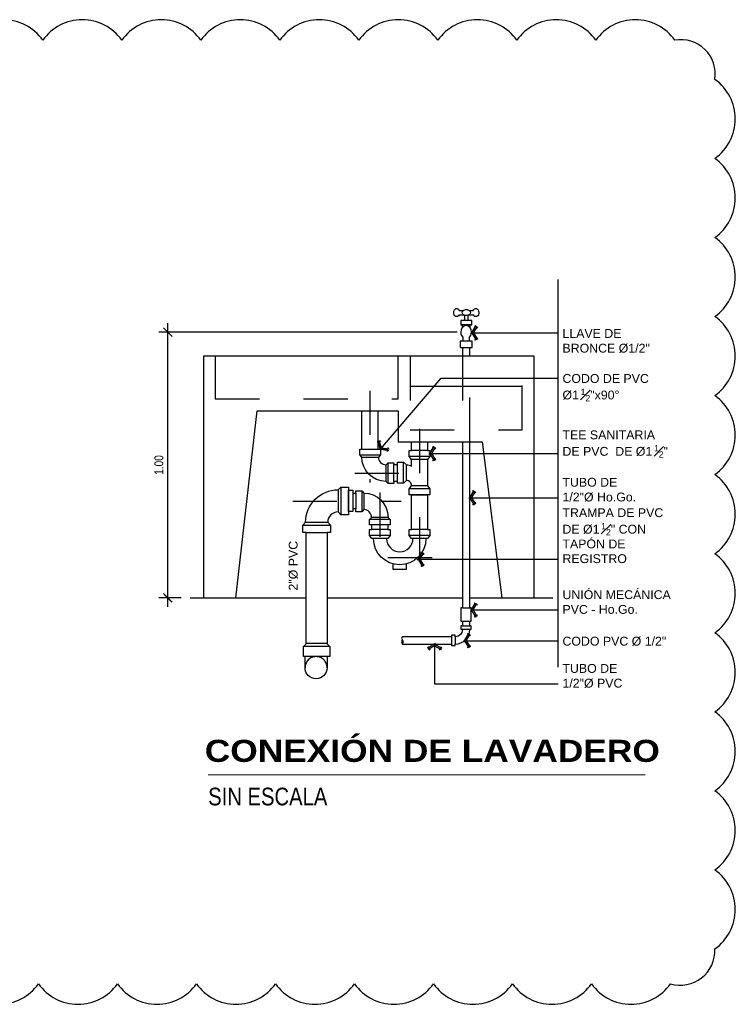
# Model space of a CAD drawing. Header units: metres. Extents: x 2 to 147, y 24 to 94.
# Tile 28 of 40: x 27.41 to 29.03, y 84.62 to 86.85. Entities that reach past the tile are written whole.
import ezdxf

# ---------------------------------------------------------------- set-up
doc = ezdxf.new("R2010")
doc.units = ezdxf.units.M
doc.header["$MEASUREMENT"] = 0
doc.header["$PDMODE"] = 35
doc.linetypes.add('CENTER', pattern=[2, 1.25, -0.25, 0.25, -0.25])
doc.linetypes.add('HIDDEN', pattern=[0.375, 0.25, -0.125])
doc.layers.get('Defpoints').update_dxf_attribs({"color": 171})
for name, color, linetype in [('Cotas', 1, 'Continuous'), ('DET HIDRO', 6, 'Continuous'), ('TEXTOS', 2, 'Continuous'), ('TEXTOS HIDRO', 2, 'Continuous')]:
    doc.layers.add(name, color=color, linetype=linetype)
doc.styles.add('Architect Hand_2', font='ARIALN.TTF', dxfattribs={"height": 0.003953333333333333})
doc.styles.add('ARIAL', font='arial.ttf')
doc.styles.add('Arial Black_4', font='txt', dxfattribs={"height": 0.005})
doc.styles.add('COTAS', font='ARIALN.TTF')
doc.styles.add('TEXTO HIDROSANITARIO', font='arial.ttf')
doc.dimstyles.new('ESC-10', dxfattribs={"dimtxt": 0.02, "dimasz": 0.02, "dimexe": 0.02, "dimexo": 0.02, "dimgap": 0.01, "dimtad": 1, "dimzin": 4, "dimdsep": 46, "dimtxsty": 'COTAS', "dimblk": 'ARCHTICK', "dimcen": 0.02, "dimdle": 0.02, "dimclrd": 1, "dimclre": 1, "dimclrt": 2, "dimazin": 0, "dimtfac": 0.7499999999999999, "dimtmove": 1, "dimatfit": 3, "dimldrblk": 'FLE', "dimfxl": 0.1, "dimtvp": 1.5, "dimtfill": 1, "dimtolj": 1, "dimtzin": 0, "dimarcsym": 0})

# ---------------------------------------------------------------- blocks, each defined once
blk = doc.blocks.new('_ARCHTICK')
at = {"color": 0, "linetype": 'ByBlock', "const_width": 0.15}
blk.add_lwpolyline([(-0.5, -0.5), (0.5, 0.5)], dxfattribs=at)
blk = doc.blocks.new('FLE')
at = {"linetype": 'Continuous'}
h = blk.add_hatch(color=2, dxfattribs=at)
h.paths.add_polyline_path([(-0.5723325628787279, -0.6174137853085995), (-0.4220655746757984, -0.7071067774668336), (3.725290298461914e-09, 3.725290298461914e-09), (-0.2038039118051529, 3.725290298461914e-09)])
h.paths.add_polyline_path([(-0.4220655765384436, 0.7071067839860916), (-0.5723325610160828, 0.6174137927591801), (-0.2038039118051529, 3.725290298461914e-09), (3.725290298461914e-09, 3.725290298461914e-09)])
at = {"color": 1, "linetype": 'Continuous'}
for p, q in [((0, 0), (-1, 0)), ((-0.3089696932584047, 0.7746126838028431), (-0.685428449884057, 0.5499078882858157)), ((-0.203803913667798, 0), (-0.6398384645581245, 0.7305096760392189)), ((-0.203803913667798, 0), (-0.6398384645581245, -0.7305096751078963)), ((0.06750589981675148, -0.1130958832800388), (-0.4895714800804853, 0.820202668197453)), ((0.06750590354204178, 0.113095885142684), (-0.4895714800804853, -0.820202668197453)), ((-0.6854284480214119, -0.549907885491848), (-0.3089696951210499, -0.7746126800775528))]:
    blk.add_line(p, q, dxfattribs=at)
blk = doc.blocks.new('*D122')
at = {"layer": 'Cotas', "color": 1, "lineweight": -2, "transparency": 16777216}
for p, q in [((27.74873451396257, 85.51757171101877), (27.74873451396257, 86.15897591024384)), ((28.40433652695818, 86.13897591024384), (27.72873451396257, 86.13897591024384)), ((27.77911280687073, 85.53757171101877), (27.72873451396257, 85.53757171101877))]:
    blk.add_line(p, q, dxfattribs=at)
at = {"layer": 'Defpoints', "color": 0, "transparency": 16777216}
for p in [(27.74873451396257, 86.13897591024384), (28.42433652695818, 86.13897591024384), (27.79911280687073, 85.53757171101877)]:
    blk.add_point(p, dxfattribs=at)
at = {"layer": 'Cotas', "color": 1, "lineweight": -2, "transparency": 16777216, "xscale": 0.02, "yscale": 0.02, "zscale": 0.02}
for p, rotation in [((27.74873451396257, 86.13897591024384), 90), ((27.74873451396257, 85.53757171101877), 270)]:
    blk.add_blockref('_ARCHTICK', p, dxfattribs=dict(at, rotation=rotation))
at = {"layer": 'Cotas', "color": 2, "transparency": 16777216, "insert": (27.72852305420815, 85.83827381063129), "char_height": 0.02, "attachment_point": 5, "rotation": 90, "style": 'COTAS', "bg_fill": 3, "box_fill_scale": 1.25, "bg_fill_color": 256, "bg_fill_true_color": 13158600, "bg_fill_transparency": 0}
blk.add_mtext('\\A1;1.00', dxfattribs=at)

msp = doc.modelspace()

# ---------------------------------------------------------------- linework, layer by layer
at = {"layer": 'Cotas', "color": 1}
for p, q in [((28.43698044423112, 86.15538242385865), (28.41244851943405, 86.15538242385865)), ((28.42888431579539, 86.16532008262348), (28.42054464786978, 86.16532008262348))]:
    msp.add_line(p, q, dxfattribs=at)
at = {"layer": 'Cotas', "color": 1, "extrusion": (0, 0, -1)}
for major_axis, ratio, start_param, end_param in [((0.009349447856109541, 8.224203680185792e-08), 0.7335524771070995, 2.224925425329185, 3.923900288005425), ((0.009349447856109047, 8.224203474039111e-08), 0.7335524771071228, -0.7822956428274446, 0.9166792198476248)]:
    msp.add_ellipse((28.42471442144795, 86.18323998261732), major_axis=major_axis, ratio=ratio, start_param=start_param, end_param=end_param, dxfattribs=at)
at = {"layer": 'Defpoints'}
msp.add_line((28.55131826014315, 86.0161756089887), (28.29735479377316, 86.0161756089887), dxfattribs=at)
at = {"layer": 'DET HIDRO', "color": 2}
for p, q in [((28.40884700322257, 86.18807443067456), (28.41808292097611, 86.18807447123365)), ((28.43134591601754, 86.18807452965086), (28.44032230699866, 86.18807456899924))]:
    msp.add_line(p, q, dxfattribs=at)
at = {"layer": 'DET HIDRO', "color": 8, "linetype": 'CENTER', "ltscale": 0.05}
for p, q in [((28.2060165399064, 86.00633630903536), (28.2060165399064, 85.79873285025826)), ((28.31878230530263, 85.91993348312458), (28.31878230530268, 85.61299602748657)), ((28.17225094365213, 85.82002546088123), (28.35619757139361, 85.82002546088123)), ((28.22889057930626, 85.77590039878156), (28.22889057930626, 85.61299602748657)), ((28.03169313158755, 85.75612688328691), (28.27733734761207, 85.75612688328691)), ((28.34698924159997, 85.62812285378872), (28.2072324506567, 85.62812285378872))]:
    msp.add_line(p, q, dxfattribs=at)
at = {"layer": 'DET HIDRO', "color": 1}
for p, q in [((28.18330639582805, 85.8610566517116), (28.23019918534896, 85.8610566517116)), ((28.18800279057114, 85.87431727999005), (28.22403028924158, 85.87431727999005)), ((28.18800279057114, 85.85636025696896), (28.22550279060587, 85.85636025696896)), ((28.34222870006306, 85.85730932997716), (28.29533591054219, 85.85730932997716)), ((28.33679605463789, 85.87107025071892), (28.30076855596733, 85.87107025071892)), ((28.24308758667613, 85.80127546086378), (28.24308758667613, 85.8387754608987)), ((28.2477839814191, 85.796579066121), (28.2477839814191, 85.84347185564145)), ((28.26026686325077, 85.80097526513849), (28.26026686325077, 85.83907565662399)), ((28.28242790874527, 85.79752749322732), (28.28242790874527, 85.84442028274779)), ((28.28920056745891, 85.8030728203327), (28.28920056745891, 85.8388749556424)), ((28.33668337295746, 85.85053667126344), (28.3008812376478, 85.85053667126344)), ((28.14046074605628, 85.7883704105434), (28.14046074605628, 85.72584669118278)), ((28.33668337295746, 85.79141110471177), (28.3008812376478, 85.79141110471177)), ((28.1341988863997, 85.7821085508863), (28.1341988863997, 85.73210855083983)), ((28.16758965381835, 85.77487688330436), (28.16758965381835, 85.73884938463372)), ((28.17459876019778, 85.77487688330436), (28.17459876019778, 85.73884938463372)), ((28.18785938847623, 85.77957327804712), (28.18785938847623, 85.73268048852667)), ((28.19255578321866, 85.77487688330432), (28.19255578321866, 85.73737688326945)), ((28.34222870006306, 85.78463844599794), (28.29533591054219, 85.78463844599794)), ((28.24764057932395, 85.71979208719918), (28.21014057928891, 85.71979208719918)), ((28.05449063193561, 85.70240029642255), (28.11701435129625, 85.70240029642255)), ((28.06075249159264, 85.70866215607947), (28.11075249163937, 85.70866215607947)), ((28.25233697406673, 85.7150956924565), (28.20544418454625, 85.7150956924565)), ((28.24690432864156, 85.70261281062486), (28.210876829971, 85.70261281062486)), ((28.06173415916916, 85.68575645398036), (28.10977082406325, 85.68575645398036)), ((28.25233697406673, 85.67862941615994), (28.20544418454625, 85.67862941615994)), ((28.24690432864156, 85.6923903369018), (28.210876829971, 85.6923903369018)), ((28.34222870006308, 85.67862941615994), (28.29533591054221, 85.67862941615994)), ((28.33679605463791, 85.6923903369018), (28.30076855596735, 85.6923903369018)), ((28.24386206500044, 85.67185675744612), (28.21453691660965, 85.67185675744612)), ((28.33313596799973, 85.67185675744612), (28.30381081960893, 85.67185675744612)), ((27.79911280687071, 85.53757171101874), (28.06173415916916, 85.53757171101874)), ((28.10977082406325, 85.53757171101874), (28.41615729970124, 85.53757171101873)), ((28.43251575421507, 85.53757171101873), (28.620353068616, 85.53757171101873)), ((28.41615729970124, 85.51484019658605), (28.43251575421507, 85.51484019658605)), ((28.41615729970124, 85.4846475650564), (28.43251575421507, 85.4846475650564)), ((28.41615729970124, 85.47469315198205), (28.43251575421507, 85.47469315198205)), ((28.41615729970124, 85.46651392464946), (28.43251575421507, 85.46651392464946)), ((28.1090502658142, 85.43459080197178), (28.06245471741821, 85.43459080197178)), ((28.39102271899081, 85.44956453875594), (28.39102271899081, 85.43319394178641)), ((28.39920194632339, 85.44955857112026), (28.39920194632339, 85.43320011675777)), ((28.11578953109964, 85.42767368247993), (28.05571545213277, 85.42767368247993)), ((28.10966137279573, 85.40461539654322), (28.05942330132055, 85.40461539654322))]:
    msp.add_line(p, q, dxfattribs=at)
at = {"layer": 'DET HIDRO', "color": 3}
for p, q in [((28.30079559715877, 85.8506412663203), (28.30096687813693, 85.8506412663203)), ((28.33668337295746, 85.8506412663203), (28.33676901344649, 85.8506412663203))]:
    msp.add_line(p, q, dxfattribs=at)
at = {"layer": 'DET HIDRO', "color": 2}
for points in [[(28.4084608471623, 86.17779728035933), (28.41905899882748, 86.17779732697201)], [(28.42054464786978, 86.1771016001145), (28.42054464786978, 86.16532008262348), (28.41244851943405, 86.16532008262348), (28.41244851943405, 86.15538242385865), (28.41564137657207, 86.15538242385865), (28.41564137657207, 86.14914803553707)], [(28.4337875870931, 86.14810823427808), (28.4337875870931, 86.15538242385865), (28.43698044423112, 86.15538242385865), (28.43698044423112, 86.16532008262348), (28.42888431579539, 86.16532008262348), (28.42888431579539, 86.1771016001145)], [(28.43040322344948, 86.17779737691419), (28.44070849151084, 86.17779742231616)], [(28.4164840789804, 86.12784674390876), (28.4164840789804, 86.11821465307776), (28.41041627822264, 86.11821465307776), (28.41041627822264, 86.10412806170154), (28.43825677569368, 86.10412806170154), (28.43825677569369, 86.11821465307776), (28.43218897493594, 86.11821465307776), (28.43218897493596, 86.12784674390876)], [(28.41615729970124, 86.10412806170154), (28.41615729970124, 86.08457682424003)], [(28.43251575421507, 86.08457682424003), (28.43251575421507, 86.10412806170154)], [(28.25816452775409, 85.6146656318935), (28.25816452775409, 85.60220932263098), (28.28950835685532, 85.60220932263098), (28.28950835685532, 85.6146656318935)]]:
    msp.add_lwpolyline(points, dxfattribs=at)
at = {"layer": 'DET HIDRO', "color": 1}
for points in [[(28.43218897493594, 86.11821465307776), (28.4164840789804, 86.11821465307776)], [(28.26866698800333, 85.80097526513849), (28.26866698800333, 85.83907565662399)]]:
    msp.add_lwpolyline(points, dxfattribs=at)
at = {"layer": 'DET HIDRO', "color": 3}
msp.add_lwpolyline([(27.90276955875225, 85.53757171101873), (27.95081029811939, 85.96097050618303), (28.27031675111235, 85.96097050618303), (28.27031675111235, 85.89082412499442), (28.46068354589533, 85.89082412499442), (28.50484686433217, 85.53757171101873), (28.57835630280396, 85.53757171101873), (28.57835630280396, 86.08457682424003), (27.82926012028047, 86.08457682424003), (27.82926012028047, 85.53757171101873)], close=True, dxfattribs=at)
at = {"layer": 'DET HIDRO', "color": 1, "linetype": 'HIDDEN', "ltscale": 0.1}
for points in [[(27.85629816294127, 86.08457682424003), (27.85629816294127, 85.98800854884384), (28.27031675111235, 85.98800854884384), (28.27031675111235, 86.08457682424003)], [(28.29735479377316, 86.08457682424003), (28.29735479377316, 85.91786216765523), (28.55131826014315, 85.91786216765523), (28.55131826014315, 86.08457682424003)], [(28.41615729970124, 86.08457682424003), (28.41615729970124, 85.89082412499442)], [(28.43251575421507, 85.89082412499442), (28.43251575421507, 86.08457682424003)]]:
    msp.add_lwpolyline(points, dxfattribs=at)
at = {"layer": 'DET HIDRO', "color": 3}
for points in [[(28.33679605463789, 85.89082412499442), (28.33679605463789, 85.87107025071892), (28.34222870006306, 85.87107025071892), (28.34222870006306, 85.85730932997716), (28.33668337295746, 85.85053667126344), (28.33668337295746, 85.79141110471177), (28.34222870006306, 85.78463844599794), (28.34222870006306, 85.7708775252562), (28.29533591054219, 85.7708775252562), (28.29533591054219, 85.78463844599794), (28.3008812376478, 85.79141110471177, 0.416795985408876), (28.28920056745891, 85.8030728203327), (28.28242790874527, 85.79752749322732), (28.26866698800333, 85.79752749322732), (28.26866698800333, 85.80097526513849), (28.26026686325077, 85.80097526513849), (28.26026686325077, 85.796579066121), (28.2477839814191, 85.796579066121), (28.24308758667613, 85.80127546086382, -0.414213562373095), (28.18800279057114, 85.85636025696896), (28.18330639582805, 85.8610566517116), (28.18330639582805, 85.87431727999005), (28.18800279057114, 85.87431727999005), (28.18800279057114, 85.96097050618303)], [(28.22403028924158, 85.96097050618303), (28.22403028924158, 85.87431727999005), (28.23019918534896, 85.87431727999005), (28.23019918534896, 85.8610566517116), (28.22550279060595, 85.85636025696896, 0.414213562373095), (28.24308758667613, 85.8387754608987), (28.2477839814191, 85.84347185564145), (28.26026686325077, 85.84347185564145), (28.26026686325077, 85.83907565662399), (28.26866698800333, 85.83907565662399), (28.26866698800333, 85.84442028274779), (28.28242790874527, 85.84442028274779), (28.28920056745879, 85.83887495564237, -0.2004011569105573), (28.30088123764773, 85.83511825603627), (28.3008812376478, 85.85053667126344), (28.29533591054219, 85.85730932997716), (28.29533591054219, 85.87107025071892), (28.30076855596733, 85.87095839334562), (28.30076855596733, 85.89082412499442)]]:
    msp.add_lwpolyline(points, format="xyb", dxfattribs=at)
at = {"layer": 'DET HIDRO', "color": 2}
for points in [[(28.41615729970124, 85.89082412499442), (28.41615729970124, 85.51484019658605), (28.41263706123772, 85.51484019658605), (28.41263706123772, 85.4846475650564), (28.41615729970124, 85.4846475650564), (28.41615729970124, 85.47469315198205), (28.41263706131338, 85.47469315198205), (28.41263706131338, 85.46651392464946), (28.41615729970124, 85.46651392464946), (28.41615729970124, 85.46591702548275, -0.4142135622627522), (28.39979884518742, 85.44955857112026), (28.39920194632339, 85.44955857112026), (28.39920194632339, 85.45307880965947), (28.39102271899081, 85.45307880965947), (28.39102271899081, 85.44955857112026), (28.27922868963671, 85.44955857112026, 0.4171675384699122), (28.27951289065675, 85.44311129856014, -0.3008809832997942), (28.27951128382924, 85.43320011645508), (28.39102271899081, 85.43320011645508)], [(28.39102271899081, 85.43319394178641), (28.39102271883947, 85.42967987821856), (28.39920194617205, 85.42967987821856), (28.39920194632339, 85.43320011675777), (28.39979884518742, 85.43320011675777, 0.4142135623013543), (28.43251575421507, 85.46591702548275), (28.43251575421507, 85.46651392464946), (28.43603599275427, 85.46651392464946), (28.43603599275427, 85.47469315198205), (28.43251575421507, 85.47469315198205), (28.43251575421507, 85.4846475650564), (28.4360359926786, 85.4846475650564), (28.4360359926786, 85.51484019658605), (28.43251575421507, 85.51484019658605), (28.43251575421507, 85.89082412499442)]]:
    msp.add_lwpolyline(points, format="xyb", dxfattribs=at)
at = {"layer": 'DET HIDRO', "color": 3}
for points in [[(28.10977082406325, 85.43385122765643), (28.11578953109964, 85.42767368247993), (28.11578953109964, 85.40461539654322), (28.10966137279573, 85.40461539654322), (28.10966137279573, 85.37949636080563, -0.9999999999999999), (28.05942330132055, 85.37949636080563), (28.05942330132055, 85.40461539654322), (28.05571545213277, 85.40461539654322), (28.05571545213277, 85.42767368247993), (28.06173415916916, 85.43385122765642), (28.06173415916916, 85.68575645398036), (28.05449063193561, 85.68575645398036), (28.05449063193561, 85.70240029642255), (28.06075249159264, 85.70866215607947, -0.414213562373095), (28.1341988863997, 85.7821085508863), (28.14046074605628, 85.7883704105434), (28.15814158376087, 85.7883704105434), (28.15814158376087, 85.72584669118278), (28.14046074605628, 85.72584669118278), (28.1341988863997, 85.73210855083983, 0.414213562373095), (28.11075249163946, 85.70866215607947), (28.11701435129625, 85.70240029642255), (28.11701435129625, 85.68575645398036), (28.10977082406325, 85.68575645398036)], [(28.15814158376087, 85.78112688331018), (28.16758965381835, 85.78112688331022), (28.16758965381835, 85.77487688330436), (28.17459876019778, 85.77487688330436), (28.17459876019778, 85.77957327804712), (28.18785938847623, 85.77957327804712), (28.19255578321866, 85.77487688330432, -0.414213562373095), (28.24764057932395, 85.71979208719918), (28.25233697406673, 85.7150956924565), (28.25233697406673, 85.70261281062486), (28.24690432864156, 85.70261281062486), (28.24690432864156, 85.6923903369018), (28.25233697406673, 85.6923903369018), (28.25233697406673, 85.67862941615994), (28.24679164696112, 85.67185675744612), (28.24386206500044, 85.67185675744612, 0.9999999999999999), (28.30381081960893, 85.67185675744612), (28.30088123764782, 85.67185675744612), (28.29533591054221, 85.67862941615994), (28.29533591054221, 85.6923903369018), (28.30076855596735, 85.6923903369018), (28.30076855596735, 85.7708775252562), (28.33679605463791, 85.7708775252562), (28.33679605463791, 85.6923903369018), (28.34222870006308, 85.6923903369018), (28.34222870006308, 85.67862941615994), (28.33668337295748, 85.67185675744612), (28.33313596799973, 85.67185675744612, -0.9999999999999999), (28.21453691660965, 85.67185675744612), (28.21098951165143, 85.67185675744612), (28.20544418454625, 85.67862941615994), (28.20544418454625, 85.6923903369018), (28.210876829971, 85.6923903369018), (28.210876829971, 85.70261281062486), (28.20544418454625, 85.70261281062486), (28.20544418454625, 85.7150956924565), (28.21014057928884, 85.71979208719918, 0.414213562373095), (28.19255578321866, 85.73737688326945), (28.18785938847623, 85.73268048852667), (28.17459876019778, 85.73268048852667), (28.17459876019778, 85.73884938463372), (28.16758965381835, 85.73884938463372), (28.16758965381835, 85.733090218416), (28.15814158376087, 85.733090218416)]]:
    msp.add_lwpolyline(points, format="xyb", close=True, dxfattribs=at)
at = {"layer": 'DET HIDRO', "color": 1, "linetype": 'Continuous'}
msp.add_arc((28.28699645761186, 85.43815700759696), 0.008974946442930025, 146.495151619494, 213.5062537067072, dxfattribs=at)
at = {"layer": 'DET HIDRO', "color": 1, "linetype": 'HIDDEN', "ltscale": 0.075}
msp.add_arc((28.08454233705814, 85.37949636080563), 0.025119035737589, 0, 180, dxfattribs=at)
at = {"layer": 'DET HIDRO', "color": 2, "extrusion": (0, 0, -1)}
for centre, major_axis, ratio, start_param, end_param in [((28.40293507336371, 86.18333514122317), (-4.112101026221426e-08, 0.009349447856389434), 0.7335524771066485, 2.204734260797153, 7.322410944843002), ((28.42471442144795, 86.18323998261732), (0.009349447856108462, 8.224203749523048e-08), 0.733552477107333, 3.910915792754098, 5.500889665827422), ((28.44623427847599, 86.18333533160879), (-4.112105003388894e-08, 0.009349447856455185), 0.7335524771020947, -1.039234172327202, 4.078437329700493)]:
    msp.add_ellipse(centre, major_axis=major_axis, ratio=ratio, start_param=start_param, end_param=end_param, dxfattribs=at)
at = {"layer": 'DET HIDRO', "color": 2, "extrusion": (0, 0, -0.9999999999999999)}
msp.add_ellipse((28.42471442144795, 86.18323998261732), major_axis=(0.009349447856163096, 8.224215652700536e-08), ratio=0.7335524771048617, start_param=0.9166792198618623, end_param=2.222086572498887, dxfattribs=at)
at = {"layer": 'DET HIDRO', "color": 2}
msp.add_ellipse((28.42433652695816, 86.13897591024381), major_axis=(0, -0.01463251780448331), ratio=0.8266545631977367, start_param=0.7064996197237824, end_param=5.576685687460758, dxfattribs=at)
at = {"layer": 'TEXTOS', "lineweight": 9}
msp.add_line((27.83981115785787, 85.13741328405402), (28.83004025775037, 85.13741328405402), dxfattribs=at)

# ---------------------------------------------------------------- texts
at = {"layer": 'TEXTOS', "lineweight": 9, "insert": (27.83241674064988, 85.21638525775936), "char_height": 0.05, "width": 0.9945654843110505, "attachment_point": 1, "line_spacing_factor": 1.176470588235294, "style": 'Arial Black_4', "bg_fill": 3, "box_fill_scale": 1.25, "bg_fill_color": 0, "bg_fill_transparency": 0}
msp.add_mtext('\\pt0.3;CONEXIÓN DE LAVADERO', dxfattribs=at)
at = {"layer": 'TEXTOS', "lineweight": 9, "insert": (27.84011334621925, 85.10801836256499), "char_height": 0.04000000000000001, "width": 0.3344592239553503, "attachment_point": 1, "line_spacing_factor": 1.046694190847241, "style": 'Architect Hand_2'}
msp.add_mtext('SIN ESCALA', dxfattribs=at)

# ---------------------------------------------------------------- leaders
at = {"layer": 'TEXTOS HIDRO', "annotation_type": 0, "has_hookline": 1, "hookline_direction": 0}
for points, text_width in [([(28.43698044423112, 86.13728282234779), (28.61423148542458, 86.13704134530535), (28.63246411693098, 86.13704134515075)], 0.1944338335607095), ([(28.42054476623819, 85.44061874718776), (28.52165593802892, 85.44061874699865), (28.63246411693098, 85.44061874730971)], 0.2323465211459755)]:
    msp.add_leader(points, dimstyle='ESC-10', override={"dimgap": 0.01, "dimtad": 0}, dxfattribs=dict(at, text_width=text_width))
for points, text_width, horizontal_direction in [([(28.34222870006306, 85.86418979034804), (28.60809896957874, 85.8641897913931), (28.63246411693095, 85.86418979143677)], 0.2337635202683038, (1, 5.002958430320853e-09, 0)), ([(28.43251575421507, 85.76408048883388), (28.60809896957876, 85.76408048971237), (28.63246411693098, 85.76408048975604)], 0.1612960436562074, (1, 5.002958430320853e-09, 0)), ([(28.31534852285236, 85.62505783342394), (28.60809896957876, 85.62505783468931), (28.63246411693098, 85.62505783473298)], 0.2803956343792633, (1, 5.002958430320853e-09, 0)), ([(28.4360359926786, 85.51021409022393), (28.57302887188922, 85.51021409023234), (28.63246411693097, 85.51021409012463)], 0.2431105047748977, (1, -1.011277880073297e-09, 0)), ([(28.35278717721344, 85.43320011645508), (28.35278717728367, 85.34285961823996), (28.63246411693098, 85.34285961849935)], 0.1315552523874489, (1, 1.417166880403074e-09, 0))]:
    msp.add_leader(points, dimstyle='ESC-10', override={"dimgap": 0.01, "dimtad": 0}, dxfattribs=dict(at, text_width=text_width, horizontal_direction=horizontal_direction))

# ---------------------------------------------------------------- next in the draw order: texts
at = {"layer": 'TEXTOS HIDRO', "char_height": 0.02, "attachment_point": 1, "style": 'ARIAL', "bg_fill": 3, "box_fill_scale": 1.1, "bg_fill_color": 256, "bg_fill_true_color": 13158600, "bg_fill_transparency": 9161100}
for s, insert, width in [('LLAVE DE BRONCE Ø1/2"', (28.64246411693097, 86.14604134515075), 0.2125329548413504), ('CODO PVC Ø 1/2"', (28.64246411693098, 85.44961874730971), 0.2339380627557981)]:
    msp.add_mtext(s, dxfattribs=dict(at, insert=insert, width=width))
at = {"layer": 'TEXTOS HIDRO', "char_height": 0.02, "bg_fill": 3, "box_fill_scale": 1.1, "bg_fill_color": 256, "bg_fill_true_color": 13158600, "bg_fill_transparency": 9161100}
for s, insert, width, attachment_point, rotation, style in [('\\A1;2"Ø{\\A0; PVC}', (28.0226047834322, 85.55422313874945), 0.1114960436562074, 1, 89.9999999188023, 'TEXTO HIDROSANITARIO'), ('\\A1;{\\C2;UNIÓN MECÁNICA\\PPVC - Ho.Go.}', (28.64246411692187, 85.50121409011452), 0.2595594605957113, 7, 359.999999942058, 'ARIAL'), ('\\A1;TUBO DE 1/2"Ø PVC', (28.64246411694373, 85.33385961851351), 0.1844508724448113, 7, 8.119768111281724e-08, 'TEXTO HIDROSANITARIO')]:
    msp.add_mtext(s, dxfattribs=dict(at, insert=insert, width=width, attachment_point=attachment_point, rotation=rotation, style=style))

# ---------------------------------------------------------------- next in the draw order: linework, layer by layer
at = {"layer": 'Defpoints'}
msp.add_line((28.63246411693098, 85.38056429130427), (28.63246411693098, 86.25808210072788), dxfattribs=at)

# ---------------------------------------------------------------- next in the draw order: texts
at = {"layer": 'TEXTOS HIDRO', "char_height": 0.02, "attachment_point": 7, "rotation": 2.8664840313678e-07, "style": 'TEXTO HIDROSANITARIO', "bg_fill": 3, "box_fill_scale": 1.1, "bg_fill_color": 256, "bg_fill_true_color": 13158600, "bg_fill_transparency": 9161100}
for s, insert, width in [('\\A1;\\pt0.1;TEE SANITARIA DE PVC  DE Ø1{\\H0.5x; \\H1.4x;\\S1#2;\\H1.4286x;"}', (28.64246411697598, 85.85518979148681), 0.2426272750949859), ('TUBO DE {\\A1;1/2"Ø} Ho.Go.', (28.642464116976, 85.75508048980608), 0.1816934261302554), ('\\A1;\\pt0.1;TRAMPA DE PVC  DE Ø1{\\H0.5x; \\H1.4x;\\S1#2;\\H1.4286x;" CON TAPÓN DE REGISTRO}', (28.642464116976, 85.61605783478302), 0.2805477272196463)]:
    msp.add_mtext(s, dxfattribs=dict(at, insert=insert, width=width))

# ---------------------------------------------------------------- next in the draw order: leaders
at = {"layer": 'TEXTOS HIDRO', "annotation_type": 0, "has_hookline": 1, "hookline_direction": 0, "text_width": 0.1931105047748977}
msp.add_leader([(28.23019918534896, 85.87431727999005), (28.36802552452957, 86.03505432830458), (28.63246411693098, 86.03505432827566)], dimstyle='ESC-10', override={"dimgap": 0.01, "dimtad": 0}, dxfattribs=at)

# ---------------------------------------------------------------- next in the draw order: texts
at = {"layer": 'TEXTOS HIDRO', "insert": (28.64246411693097, 86.04405432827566), "char_height": 0.02, "width": 0.2083813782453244, "attachment_point": 1, "style": 'ARIAL', "bg_fill": 3, "box_fill_scale": 1.1, "bg_fill_color": 256, "bg_fill_true_color": 13158600, "bg_fill_transparency": 9161100}
msp.add_mtext('\\A1;\\pt0.1;CODO DE PVC  Ø1{\\H0.5x; \\H1.4x;\\S1#2;\\H1.4286x;"x90°}', dxfattribs=at)

# ---------------------------------------------------------------- next in the draw order: dimensions: what is measured, and where the dimension line sits
at = {"layer": 'Cotas'}
dim = msp.add_linear_dim(base=(27.74873451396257, 86.13897591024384), p1=(27.79911280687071, 85.53757171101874), p2=(28.42433652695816, 86.13897591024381), angle=90, text='1.00', dimstyle='ESC-10', dxfattribs=at)
dim.commit()
dim.dimension.update_dxf_attribs({"geometry": '*D122', "text_midpoint": (27.72852305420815, 85.83827381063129)})

# ---------------------------------------------------------------- next in the draw order: linework, layer by layer
at = {"layer": 'Defpoints'}
msp.add_lwpolyline([(27.27682534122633, 84.66438312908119, 0.52056705), (27.4557355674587, 84.66438312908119, 0.52056705), (27.63464579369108, 84.66438312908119, 0.52056705), (27.81355601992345, 84.66438312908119, 0.52056705), (27.99246624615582, 84.66438312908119, 0.52056705), (28.17137647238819, 84.66438312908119, 0.52056705), (28.35028669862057, 84.66438312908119, 0.52056705), (28.52919692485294, 84.66438312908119, 0.52056705), (28.70810715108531, 84.66438312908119, 0.52056705), (28.88701737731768, 84.66438312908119, 0.52056705), (28.98729064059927, 84.74302009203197, 0.52056705), (28.98729064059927, 84.92193031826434, 0.52056705), (28.98729064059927, 85.10084054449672, 0.52056705), (28.98729064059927, 85.2797507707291, 0.52056705), (28.98729064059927, 85.45866099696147, 0.52056705), (28.98729064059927, 85.63757122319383, 0.52056705), (28.98729064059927, 85.8164814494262, 0.52056705), (28.98729064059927, 85.99539167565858, 0.52056705), (28.98729064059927, 86.17430190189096, 0.52056705), (28.98729064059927, 86.35321212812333, 0.52056705), (28.98729064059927, 86.53212235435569, 0.52056705), (28.98729064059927, 86.71103258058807, 0.52056705), (28.89682026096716, 86.79947242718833, 0.52056705), (28.71791003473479, 86.79947242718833, 0.52056705), (28.53899980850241, 86.79947242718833, 0.52056705), (28.36008958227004, 86.79947242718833, 0.52056705), (28.18117935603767, 86.79947242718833, 0.52056705), (28.0022691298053, 86.79947242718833, 0.52056705), (27.82335890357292, 86.79947242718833, 0.52056705), (27.64444867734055, 86.79947242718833, 0.52056705), (27.46553845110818, 86.79947242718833, 0.52056705), (27.28662822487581, 86.79947242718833, 0.52056705)], format="xyb", dxfattribs=at)

doc.saveas('drawing.dxf')
